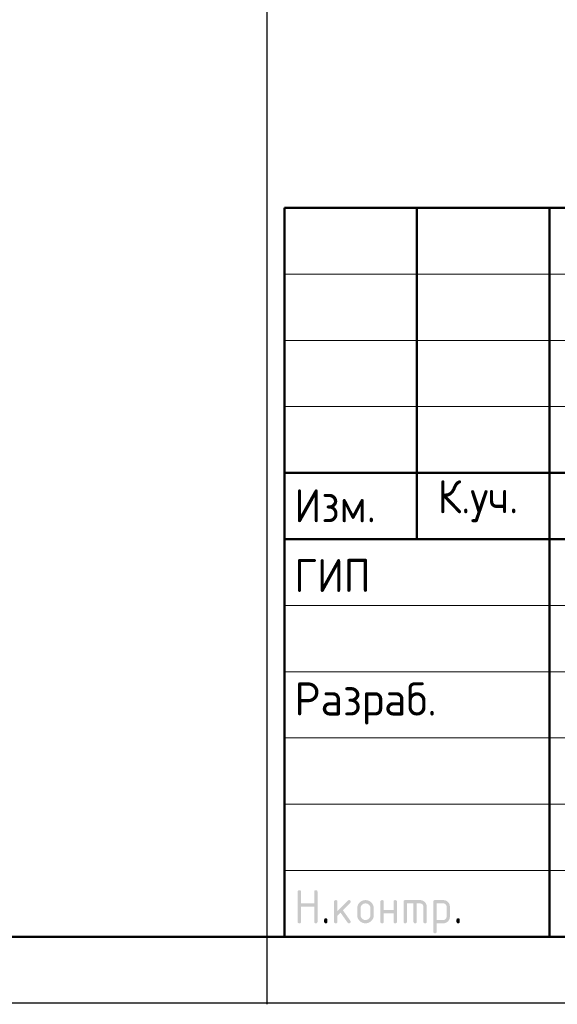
# Model space of a CAD drawing. Header units: millimetres. Extents: x 0 to 21000, y -5 to 14855.
# Tile 2 of 7: x 10500 to 12530, y -5 to 3710. Entities that reach past the tile are written whole.
import ezdxf

# ---------------------------------------------------------------- set-up
doc = ezdxf.new("R2010")
doc.units = ezdxf.units.MM
doc.layers.add('Standard', color=7, linetype='Continuous', lineweight=25)
doc.styles.add('ISOCPEUR', font='txt')

msp = doc.modelspace()

# ---------------------------------------------------------------- hatches: boundary and pattern name
at = {"layer": 'Standard', "linetype": 'Continuous', "lineweight": 25, "transparency": 33554687}
for points in [[(11549.5, 306.9), (11549.5, 419.4), (11549.5, 420.2), (11549.6, 420.9), (11549.7, 421.5), (11549.9, 422.1), (11550.1, 422.7), (11550.4, 423.2), (11550.7, 423.7), (11551.1, 424.1), (11551.5, 424.5), (11552, 424.8), (11552.5, 425.1), (11553.1, 425.3), (11553.6, 425.4), (11554.3, 425.5), (11555, 425.6), (11555.8, 425.6), (11556.6, 425.6), (11557.3, 425.5), (11558, 425.4), (11558.5, 425.3), (11559.1, 425.1), (11559.6, 424.8), (11560.1, 424.5), (11560.5, 424.1), (11560.9, 423.7), (11561.2, 423.2), (11561.5, 422.7), (11561.7, 422.1), (11561.9, 421.5), (11562, 420.9), (11562.1, 420.2), (11562.1, 419.4), (11562.1, 375.7), (11611.9, 375.7), (11611.9, 419.4), (11611.9, 420.2), (11612, 420.9), (11612.1, 421.5), (11612.3, 422.1), (11612.5, 422.7), (11612.8, 423.2), (11613.1, 423.7), (11613.5, 424.1), (11613.9, 424.5), (11614.4, 424.8), (11614.9, 425.1), (11615.4, 425.3), (11616, 425.4), (11616.7, 425.5), (11617.4, 425.6), (11618.2, 425.6), (11619, 425.6), (11619.7, 425.5), (11620.3, 425.4), (11620.9, 425.3), (11621.5, 425.1), (11622, 424.8), (11622.5, 424.5), (11622.9, 424.1), (11623.3, 423.7), (11623.6, 423.2), (11623.9, 422.7), (11624.1, 422.1), (11624.3, 421.5), (11624.3, 420.9), (11624.4, 420.2), (11624.4, 419.4), (11624.4, 306.9), (11624.4, 306.1), (11624.3, 305.4), (11624.3, 304.7), (11624.1, 304.2), (11623.9, 303.6), (11623.6, 303.1), (11623.3, 302.6), (11622.9, 302.2), (11622.5, 301.8), (11622, 301.5), (11621.5, 301.2), (11620.9, 301), (11620.3, 300.8), (11619.7, 300.7), (11619, 300.6), (11618.2, 300.6), (11617.4, 300.6), (11616.7, 300.7), (11616, 300.8), (11615.4, 301), (11614.9, 301.2), (11614.4, 301.5), (11613.9, 301.8), (11613.5, 302.2), (11613.1, 302.6), (11612.8, 303.1), (11612.5, 303.6), (11612.3, 304.2), (11612.1, 304.7), (11612, 305.4), (11611.9, 306.1), (11611.9, 306.9), (11611.9, 363.1), (11562.1, 363.1), (11562.1, 306.9), (11562.1, 306.1), (11562, 305.4), (11561.9, 304.7), (11561.7, 304.2), (11561.5, 303.6), (11561.2, 303.1), (11560.9, 302.6), (11560.5, 302.2), (11560.1, 301.8), (11559.6, 301.5), (11559.1, 301.2), (11558.5, 301), (11558, 300.8), (11557.3, 300.7), (11556.6, 300.6), (11555.8, 300.6), (11555, 300.6), (11554.3, 300.7), (11553.6, 300.8), (11553.1, 301), (11552.5, 301.2), (11552, 301.5), (11551.5, 301.8), (11551.1, 302.2), (11550.7, 302.6), (11550.4, 303.1), (11550.1, 303.6), (11549.9, 304.2), (11549.7, 304.7), (11549.6, 305.4), (11549.5, 306.1)], [(11699.5, 347), (11738.8, 386.3), (11739.2, 386.7), (11739.7, 387.1), (11740.2, 387.4), (11740.8, 387.6), (11741.3, 387.9), (11741.9, 388), (11742.5, 388.1), (11743.2, 388.1), (11744, 388.1), (11744.7, 388), (11745.4, 387.9), (11745.9, 387.7), (11746.5, 387.5), (11747, 387.2), (11747.5, 386.9), (11747.9, 386.5), (11748.3, 386.1), (11748.6, 385.6), (11748.9, 385.1), (11749.1, 384.6), (11749.3, 384), (11749.4, 383.3), (11749.5, 382.6), (11749.5, 381.8), (11749.5, 381.2), (11749.3, 380.6), (11749.2, 380.1), (11749, 379.5), (11748.7, 379), (11748.4, 378.5), (11748, 378), (11747.6, 377.5), (11720.1, 350), (11748.2, 310.5), (11748.8, 309.6), (11749.1, 308.7), (11749.5, 307.8), (11749.5, 306.8), (11749.5, 306), (11749.4, 305.4), (11749.3, 304.7), (11749.1, 304.1), (11748.9, 303.5), (11748.6, 303), (11748.3, 302.6), (11747.9, 302.2), (11747.5, 301.8), (11747, 301.5), (11746.5, 301.2), (11745.9, 301), (11745.4, 300.8), (11744.7, 300.7), (11744, 300.6), (11743.2, 300.6), (11742.4, 300.6), (11741.6, 300.8), (11740.9, 301), (11740.2, 301.3), (11739.6, 301.6), (11739, 302.1), (11738.5, 302.6), (11738, 303.3), (11711.1, 341.1), (11699.5, 329.4), (11699.5, 306.9), (11699.5, 306.1), (11699.4, 305.4), (11699.3, 304.7), (11699.1, 304.2), (11698.9, 303.6), (11698.6, 303.1), (11698.3, 302.6), (11697.9, 302.2), (11697.5, 301.8), (11697, 301.5), (11696.5, 301.2), (11696, 301), (11695.4, 300.8), (11694.7, 300.7), (11694, 300.6), (11693.2, 300.6), (11692.4, 300.6), (11691.7, 300.7), (11691.1, 300.8), (11690.5, 301), (11689.9, 301.2), (11689.4, 301.5), (11688.9, 301.8), (11688.5, 302.2), (11688.1, 302.6), (11687.8, 303.1), (11687.5, 303.6), (11687.3, 304.2), (11687.1, 304.7), (11687, 305.4), (11687, 306.1), (11687, 306.9), (11687, 381.8), (11687, 382.6), (11687, 383.3), (11687.1, 384), (11687.3, 384.6), (11687.5, 385.1), (11687.8, 385.6), (11688.1, 386.1), (11688.5, 386.5), (11688.9, 386.9), (11689.4, 387.2), (11689.9, 387.5), (11690.5, 387.7), (11691.1, 387.9), (11691.7, 388), (11692.4, 388.1), (11693.2, 388.1), (11694, 388.1), (11694.7, 388), (11695.4, 387.9), (11696, 387.7), (11696.5, 387.5), (11697, 387.2), (11697.5, 386.9), (11697.9, 386.5), (11698.3, 386.1), (11698.6, 385.6), (11698.9, 385.1), (11699.1, 384.6), (11699.3, 384), (11699.4, 383.3), (11699.5, 382.6), (11699.5, 381.8)], [(11874.3, 338.1), (11874.3, 306.9), (11874.3, 306.1), (11874.2, 305.4), (11874.1, 304.7), (11873.9, 304.2), (11873.7, 303.6), (11873.5, 303.1), (11873.2, 302.6), (11872.8, 302.2), (11872.4, 301.8), (11871.9, 301.5), (11871.4, 301.2), (11870.8, 301), (11870.2, 300.8), (11869.5, 300.7), (11868.9, 300.6), (11868.1, 300.6), (11867.3, 300.6), (11866.6, 300.7), (11865.9, 300.8), (11865.3, 301), (11864.7, 301.2), (11864.3, 301.5), (11863.8, 301.8), (11863.4, 302.2), (11863, 302.6), (11862.7, 303.1), (11862.4, 303.6), (11862.2, 304.2), (11862, 304.7), (11861.9, 305.4), (11861.8, 306.1), (11861.8, 306.9), (11861.8, 381.8), (11861.8, 382.6), (11861.9, 383.3), (11862, 384), (11862.2, 384.6), (11862.4, 385.1), (11862.7, 385.6), (11863, 386.1), (11863.4, 386.5), (11863.8, 386.9), (11864.3, 387.2), (11864.7, 387.5), (11865.3, 387.7), (11865.9, 387.9), (11866.6, 388), (11867.3, 388.1), (11868.1, 388.1), (11868.9, 388.1), (11869.5, 388), (11870.2, 387.9), (11870.8, 387.7), (11871.4, 387.5), (11871.9, 387.2), (11872.4, 386.9), (11872.8, 386.5), (11873.2, 386.1), (11873.5, 385.6), (11873.7, 385.2), (11873.9, 384.6), (11874.1, 384), (11874.2, 383.3), (11874.3, 382.6), (11874.3, 381.8), (11874.3, 350.6), (11911.7, 350.6), (11911.7, 381.8), (11911.7, 382.6), (11911.8, 383.3), (11911.9, 384), (11912.1, 384.6), (11912.3, 385.2), (11912.6, 385.6), (11912.8, 386.1), (11913.2, 386.5), (11913.6, 386.9), (11914.1, 387.2), (11914.6, 387.5), (11915.2, 387.7), (11915.8, 387.9), (11916.5, 388), (11917.1, 388.1), (11917.9, 388.1), (11918.7, 388.1), (11919.4, 388), (11920.1, 387.9), (11920.7, 387.7), (11921.3, 387.5), (11921.7, 387.2), (11922.2, 386.9), (11922.6, 386.5), (11923, 386.1), (11923.3, 385.6), (11923.6, 385.1), (11923.8, 384.6), (11924, 384), (11924.1, 383.3), (11924.2, 382.6), (11924.2, 381.8), (11924.2, 306.9), (11924.2, 306.1), (11924.1, 305.4), (11924, 304.7), (11923.8, 304.2), (11923.6, 303.6), (11923.3, 303.1), (11923, 302.6), (11922.6, 302.2), (11922.2, 301.8), (11921.7, 301.5), (11921.3, 301.2), (11920.7, 301), (11920.1, 300.8), (11919.4, 300.7), (11918.7, 300.6), (11917.9, 300.6), (11917.1, 300.6), (11916.5, 300.7), (11915.8, 300.8), (11915.2, 301), (11914.6, 301.2), (11914.1, 301.5), (11913.6, 301.8), (11913.2, 302.2), (11912.8, 302.6), (11912.6, 303.1), (11912.3, 303.6), (11912.1, 304.2), (11911.9, 304.7), (11911.8, 305.4), (11911.7, 306.1), (11911.7, 306.9), (11911.7, 338.1)], [(11955.5, 388.1), (12011.7, 388.1), (12013, 388.1), (12014.2, 388), (12015.5, 387.8), (12016.7, 387.6), (12017.9, 387.4), (12019.1, 387.1), (12020.2, 386.7), (12021.3, 386.3), (12022.4, 385.8), (12023.5, 385.2), (12024.5, 384.7), (12025.5, 384), (12026.6, 383.3), (12027.5, 382.5), (12028.5, 381.7), (12029.4, 380.8), (12030.3, 379.9), (12031.1, 378.9), (12031.9, 378), (12032.6, 376.9), (12033.3, 375.9), (12033.8, 374.9), (12034.4, 373.8), (12034.8, 372.7), (12035.3, 371.6), (12035.6, 370.5), (12036, 369.3), (12036.2, 368.1), (12036.4, 366.9), (12036.6, 365.6), (12036.7, 364.4), (12036.7, 363.1), (12036.7, 306.9), (12036.7, 306.1), (12036.6, 305.4), (12036.5, 304.7), (12036.3, 304.2), (12036.1, 303.6), (12035.8, 303.1), (12035.5, 302.6), (12035.1, 302.2), (12034.7, 301.8), (12034.2, 301.5), (12033.7, 301.2), (12033.1, 301), (12032.6, 300.8), (12031.9, 300.7), (12031.2, 300.6), (12030.4, 300.6), (12029.6, 300.6), (12028.9, 300.7), (12028.3, 300.8), (12027.7, 301), (12027.1, 301.2), (12026.6, 301.5), (12026.1, 301.8), (12025.7, 302.2), (12025.3, 302.6), (12025, 303.1), (12024.7, 303.6), (12024.5, 304.2), (12024.3, 304.7), (12024.2, 305.4), (12024.1, 306.1), (12024.1, 306.9), (12024.1, 363.1), (12024.1, 364.4), (12023.9, 365.6), (12023.7, 366.8), (12023.2, 367.9), (12022.8, 369), (12022.1, 370.1), (12021.5, 371.1), (12020.6, 372), (12019.7, 372.9), (12018.7, 373.5), (12017.7, 374.2), (12016.5, 374.7), (12015.4, 375.1), (12014.2, 375.3), (12013, 375.5), (12011.7, 375.5), (11999.2, 375.5), (11999.2, 306.9), (11999.2, 306.1), (11999.1, 305.4), (11999, 304.7), (11998.8, 304.2), (11998.6, 303.6), (11998.3, 303.1), (11998, 302.6), (11997.7, 302.2), (11997.3, 301.8), (11996.8, 301.5), (11996.3, 301.2), (11995.7, 301), (11995.1, 300.8), (11994.4, 300.7), (11993.7, 300.6), (11993, 300.6), (11992.2, 300.6), (11991.5, 300.7), (11990.8, 300.8), (11990.2, 301), (11989.6, 301.2), (11989.1, 301.5), (11988.7, 301.8), (11988.3, 302.2), (11987.9, 302.6), (11987.6, 303.1), (11987.3, 303.6), (11987.1, 304.2), (11986.9, 304.7), (11986.8, 305.4), (11986.7, 306.1), (11986.7, 306.9), (11986.7, 375.5), (11961.8, 375.5), (11961.8, 306.9), (11961.8, 306.1), (11961.7, 305.4), (11961.6, 304.7), (11961.4, 304.2), (11961.2, 303.6), (11960.9, 303.1), (11960.6, 302.6), (11960.2, 302.2), (11959.8, 301.8), (11959.3, 301.5), (11958.8, 301.2), (11958.2, 301), (11957.7, 300.8), (11957, 300.7), (11956.3, 300.6), (11955.5, 300.6), (11954.7, 300.6), (11954, 300.7), (11953.4, 300.8), (11952.8, 301), (11952.2, 301.2), (11951.7, 301.5), (11951.2, 301.8), (11950.8, 302.2), (11950.4, 302.6), (11950.1, 303.1), (11949.8, 303.6), (11949.6, 304.2), (11949.4, 304.7), (11949.3, 305.4), (11949.2, 306.1), (11949.2, 306.9), (11949.2, 381.8), (11949.2, 382.6), (11949.3, 383.3), (11949.4, 384), (11949.6, 384.6), (11949.8, 385.1), (11950.1, 385.6), (11950.4, 386.1), (11950.8, 386.5), (11951.2, 386.9), (11951.7, 387.2), (11952.2, 387.5), (11952.8, 387.7), (11953.3, 387.9), (11954, 388), (11954.7, 388.1)], [(11649.5, 313.2), (11649.5, 313.9), (11649.6, 314.6), (11649.7, 315.3), (11649.9, 315.9), (11650.1, 316.5), (11650.4, 317), (11650.7, 317.5), (11651.1, 317.9), (11651.5, 318.3), (11651.9, 318.5), (11652.4, 318.8), (11653, 319), (11653.6, 319.2), (11654.3, 319.3), (11655, 319.4), (11655.8, 319.4), (11656.5, 319.4), (11657.2, 319.3), (11657.9, 319.2), (11658.5, 319), (11659.1, 318.8), (11659.6, 318.5), (11660.1, 318.3), (11660.4, 317.9), (11660.8, 317.5), (11661.1, 317), (11661.4, 316.5), (11661.6, 315.9), (11661.8, 315.3), (11661.9, 314.6), (11662, 313.9), (11662, 313.2), (11662, 306.9), (11662, 306.1), (11661.9, 305.4), (11661.8, 304.8), (11661.6, 304.2), (11661.4, 303.6), (11661.1, 303.1), (11660.8, 302.6), (11660.4, 302.2), (11660.1, 301.8), (11659.6, 301.5), (11659.1, 301.2), (11658.5, 301), (11657.9, 300.8), (11657.2, 300.7), (11656.5, 300.6), (11655.8, 300.6), (11655, 300.6), (11654.3, 300.7), (11653.6, 300.8), (11653, 301), (11652.4, 301.2), (11651.9, 301.5), (11651.5, 301.8), (11651.1, 302.2), (11650.7, 302.6), (11650.4, 303.1), (11650.1, 303.6), (11649.9, 304.2), (11649.7, 304.8), (11649.6, 305.4), (11649.5, 306.1), (11649.5, 306.9)], [(12149.1, 313.2), (12149.1, 313.9), (12149.2, 314.6), (12149.3, 315.3), (12149.5, 315.9), (12149.7, 316.5), (12150, 317), (12150.3, 317.5), (12150.7, 317.9), (12151.1, 318.3), (12151.6, 318.5), (12152.1, 318.8), (12152.7, 319), (12153.3, 319.2), (12153.9, 319.3), (12154.6, 319.4), (12155.4, 319.4), (12156.2, 319.4), (12156.9, 319.3), (12157.6, 319.2), (12158.2, 319), (12158.7, 318.8), (12159.2, 318.5), (12159.7, 318.3), (12160.1, 317.9), (12160.5, 317.5), (12160.8, 317), (12161.1, 316.5), (12161.3, 315.9), (12161.5, 315.3), (12161.6, 314.6), (12161.7, 313.9), (12161.7, 313.2), (12161.7, 306.9), (12161.7, 306.1), (12161.6, 305.4), (12161.5, 304.8), (12161.3, 304.2), (12161.1, 303.6), (12160.8, 303.1), (12160.5, 302.6), (12160.1, 302.2), (12159.7, 301.8), (12159.2, 301.5), (12158.7, 301.2), (12158.2, 301), (12157.6, 300.8), (12156.9, 300.7), (12156.2, 300.6), (12155.4, 300.6), (12154.6, 300.6), (12153.9, 300.7), (12153.3, 300.8), (12152.7, 301), (12152.1, 301.2), (12151.6, 301.5), (12151.1, 301.8), (12150.7, 302.2), (12150.3, 302.6), (12150, 303.1), (12149.7, 303.6), (12149.5, 304.2), (12149.3, 304.8), (12149.2, 305.4), (12149.1, 306.1), (12149.1, 306.9)]]:
    msp.add_hatch(color=7, dxfattribs=at).paths.add_polyline_path(points, flags=16)
h = msp.add_hatch(color=7, dxfattribs=at)
h.paths.add_polyline_path([(11774.4, 331.9), (11774.4, 356.8), (11774.4, 358.5), (11774.5, 360), (11774.7, 361.6), (11775, 363.1), (11775.2, 364.6), (11775.7, 366), (11776.1, 367.5), (11776.7, 368.9), (11777.2, 370.2), (11777.9, 371.6), (11778.7, 372.9), (11779.5, 374.1), (11780.4, 375.4), (11781.4, 376.6), (11782.4, 377.8), (11783.5, 378.9), (11784.6, 380.1), (11785.8, 381.1), (11787, 382.1), (11788.3, 382.9), (11789.6, 383.8), (11790.9, 384.5), (11792.2, 385.2), (11793.6, 385.8), (11795, 386.4), (11796.4, 386.8), (11797.8, 387.2), (11799.3, 387.5), (11800.8, 387.8), (11802.4, 387.9), (11804, 388.1), (11805.6, 388.1), (11807.2, 388.1), (11808.8, 387.9), (11810.4, 387.8), (11811.9, 387.5), (11813.4, 387.2), (11814.8, 386.8), (11816.3, 386.4), (11817.7, 385.8), (11819.1, 385.3), (11820.4, 384.5), (11821.7, 383.8), (11823, 383), (11824.2, 382.1), (11825.4, 381.2), (11826.6, 380.2), (11827.7, 379), (11828.9, 377.9), (11829.9, 376.7), (11830.8, 375.5), (11831.7, 374.3), (11832.5, 373), (11833.2, 371.7), (11833.9, 370.4), (11834.5, 369), (11835.1, 367.6), (11835.5, 366.1), (11835.9, 364.7), (11836.2, 363.2), (11836.5, 361.7), (11836.6, 360.1), (11836.8, 358.5), (11836.8, 356.8), (11836.8, 331.9), (11836.8, 330.2), (11836.6, 328.7), (11836.5, 327.1), (11836.2, 325.6), (11835.9, 324.1), (11835.5, 322.7), (11835.1, 321.2), (11834.5, 319.9), (11833.9, 318.5), (11833.2, 317.2), (11832.5, 315.8), (11831.6, 314.6), (11830.8, 313.3), (11829.8, 312.1), (11828.8, 310.9), (11827.6, 309.8), (11826.5, 308.6), (11825.3, 307.6), (11824.1, 306.6), (11822.8, 305.8), (11821.6, 304.9), (11820.3, 304.2), (11818.9, 303.5), (11817.6, 302.9), (11816.2, 302.4), (11814.7, 301.9), (11813.3, 301.5), (11811.8, 301.2), (11810.3, 300.9), (11808.7, 300.8), (11807.2, 300.6), (11805.6, 300.6), (11804, 300.6), (11802.4, 300.8), (11800.8, 300.9), (11799.3, 301.2), (11797.8, 301.5), (11796.4, 301.9), (11795, 302.4), (11793.6, 302.9), (11792.2, 303.5), (11790.9, 304.2), (11789.6, 304.9), (11788.3, 305.8), (11787, 306.6), (11785.8, 307.6), (11784.6, 308.6), (11783.5, 309.8), (11782.4, 310.9), (11781.4, 312.1), (11780.4, 313.3), (11779.5, 314.6), (11778.7, 315.8), (11777.9, 317.2), (11777.2, 318.5), (11776.7, 319.9), (11776.1, 321.2), (11775.7, 322.7), (11775.2, 324.1), (11775, 325.6), (11774.7, 327.1), (11774.5, 328.7), (11774.4, 330.2)], flags=16)
h.paths.add_polyline_path([(11824.2, 331.9), (11824.2, 356.9), (11824.2, 358.8), (11823.9, 360.6), (11823.6, 362.4), (11822.9, 364.1), (11822.2, 365.8), (11821.2, 367.3), (11820.1, 368.8), (11818.8, 370.2), (11817.4, 371.5), (11815.9, 372.6), (11814.4, 373.6), (11812.7, 374.3), (11811.1, 375), (11809.3, 375.3), (11807.5, 375.6), (11805.6, 375.6), (11803.6, 375.6), (11801.8, 375.3), (11800.1, 375), (11798.4, 374.3), (11796.8, 373.6), (11795.2, 372.6), (11793.7, 371.5), (11792.4, 370.2), (11791, 368.8), (11790, 367.3), (11789, 365.8), (11788.3, 364.1), (11787.6, 362.4), (11787.2, 360.6), (11786.9, 358.8), (11786.9, 356.9), (11786.9, 331.9), (11786.9, 329.9), (11787.2, 328.1), (11787.6, 326.3), (11788.3, 324.7), (11788.9, 323), (11790, 321.5), (11791, 320), (11792.3, 318.6), (11793.7, 317.2), (11795.2, 316.2), (11796.7, 315.2), (11798.3, 314.5), (11800, 313.8), (11801.8, 313.5), (11803.6, 313.2), (11805.6, 313.2), (11807.5, 313.2), (11809.3, 313.5), (11811.1, 313.9), (11812.7, 314.5), (11814.4, 315.2), (11815.9, 316.3), (11817.4, 317.3), (11818.8, 318.7), (11820.1, 320), (11821.2, 321.5), (11822.2, 323.1), (11822.9, 324.7), (11823.6, 326.4), (11823.9, 328.2), (11824.2, 330)])
h = msp.add_hatch(color=7, dxfattribs=at)
h.paths.add_polyline_path([(12061.7, 381.8), (12061.7, 382.6), (12061.8, 383.3), (12061.9, 384), (12062.1, 384.6), (12062.3, 385.1), (12062.6, 385.6), (12062.9, 386.1), (12063.3, 386.5), (12063.7, 386.9), (12064.2, 387.2), (12064.6, 387.5), (12065.2, 387.7), (12065.8, 387.9), (12066.5, 388), (12067.2, 388.1), (12068, 388.1), (12099.1, 388.1), (12100.5, 388.1), (12101.7, 388), (12103, 387.8), (12104.2, 387.6), (12105.4, 387.4), (12106.6, 387.1), (12107.7, 386.7), (12108.8, 386.3), (12109.9, 385.8), (12111, 385.2), (12112, 384.7), (12113, 384), (12114.1, 383.3), (12115, 382.5), (12116, 381.7), (12116.9, 380.8), (12117.8, 379.9), (12118.6, 379), (12119.4, 378), (12120, 377), (12120.7, 376), (12121.3, 374.9), (12121.8, 373.9), (12122.3, 372.8), (12122.7, 371.7), (12123.1, 370.5), (12123.4, 369.4), (12123.6, 368.1), (12123.9, 366.9), (12124, 365.7), (12124.1, 364.4), (12124.1, 363.1), (12124.1, 325.6), (12124.1, 324.3), (12124, 323.1), (12123.9, 321.8), (12123.6, 320.6), (12123.4, 319.4), (12123.1, 318.3), (12122.7, 317.1), (12122.3, 316), (12121.8, 314.9), (12121.3, 313.8), (12120.7, 312.8), (12120, 311.8), (12119.4, 310.8), (12118.6, 309.8), (12117.8, 308.8), (12116.9, 307.9), (12116, 307), (12115, 306.2), (12114.1, 305.4), (12113.1, 304.7), (12112.1, 304.1), (12111, 303.5), (12109.9, 302.9), (12108.8, 302.5), (12107.7, 302), (12106.6, 301.7), (12105.4, 301.3), (12104.2, 301.1), (12103, 300.9), (12101.7, 300.8), (12100.5, 300.6), (12099.2, 300.6), (12074.2, 300.6), (12074.2, 269.4), (12074.2, 268.7), (12074.1, 268), (12074, 267.3), (12073.8, 266.7), (12073.7, 266.1), (12073.4, 265.6), (12073.1, 265.1), (12072.7, 264.7), (12072.3, 264.4), (12071.8, 264.1), (12071.3, 263.8), (12070.7, 263.6), (12070.1, 263.4), (12069.4, 263.3), (12068.8, 263.2), (12068, 263.2), (12067.2, 263.2), (12066.5, 263.3), (12065.8, 263.4), (12065.2, 263.6), (12064.7, 263.8), (12064.2, 264.1), (12063.7, 264.4), (12063.3, 264.8), (12062.9, 265.1), (12062.6, 265.6), (12062.3, 266.1), (12062.1, 266.7), (12061.9, 267.3), (12061.8, 268), (12061.7, 268.7), (12061.7, 269.4)], flags=16)
h.paths.add_polyline_path([(12074.2, 375.5), (12074.2, 313.2), (12099.1, 313.2), (12100.4, 313.2), (12101.6, 313.4), (12102.8, 313.6), (12103.9, 314.1), (12105, 314.5), (12106, 315.2), (12107, 315.9), (12107.9, 316.8), (12108.9, 317.7), (12109.5, 318.7), (12110.2, 319.7), (12110.7, 320.8), (12111.1, 321.9), (12111.4, 323.1), (12111.6, 324.3), (12111.6, 325.6), (12111.6, 363.1), (12111.6, 364.4), (12111.4, 365.6), (12111.1, 366.8), (12110.7, 367.9), (12110.2, 369.1), (12109.6, 370.1), (12108.9, 371.1), (12108, 372), (12107.1, 372.9), (12106.1, 373.5), (12105.1, 374.2), (12104, 374.7), (12102.9, 375.1), (12101.7, 375.3), (12100.5, 375.5), (12099.1, 375.5)])

# ---------------------------------------------------------------- linework, layer by layer
at = {"layer": 'Standard', "color": 7, "linetype": 'Continuous', "lineweight": 25, "transparency": 33554687}
for p, q in [((11434.1, -5), (11434.1, 14855)), ((11500, 250), (20750, 250)), ((11500, 250), (20750, 250)), ((11500, 250), (20750, 250))]:
    msp.add_line(p, q, dxfattribs=at)
at = {"layer": 'Standard', "color": 7, "linetype": 'Continuous', "lineweight": 50, "transparency": 33554687}
for p, q in [((11500, 250), (11500, 3000)), ((11500, 3000), (20750, 3000)), ((12000, 1750), (12000, 3000)), ((12500, 250), (12500, 3000)), ((11500, 2000), (14750, 2000)), ((11500, 2000), (14750, 2000)), ((11500, 1750), (14750, 1750)), ((11500, 1750), (14750, 1750))]:
    msp.add_line(p, q, dxfattribs=at)
at = {"layer": 'Standard', "color": 7, "linetype": 'Continuous', "lineweight": 13, "transparency": 33554687}
for p, q in [((11500, 2750), (14750, 2750)), ((11500, 2500), (14750, 2500)), ((11500, 2250), (14750, 2250)), ((11500, 1500), (14750, 1500)), ((11500, 1250), (14750, 1250)), ((11500, 1250), (14750, 1250)), ((11500, 1000), (14750, 1000)), ((11500, 1000), (14750, 1000)), ((11500, 750), (14750, 750)), ((11500, 500), (14750, 500))]:
    msp.add_line(p, q, dxfattribs=at)
at = {"layer": 'Standard', "color": 7, "linetype": 'Continuous', "lineweight": 25, "transparency": 33554687}
msp.add_lwpolyline([(0, 0), (21000, 0), (21000, 14850), (0, 14850), (0, 0)], close=True, dxfattribs=at)
msp.add_lwpolyline([(0, 0), (21000, 0), (21000, 14850), (0, 14850), (0, 0)], close=True, dxfattribs=at)
msp.add_lwpolyline([(0, 0), (21000, 0), (21000, 14850), (0, 14850), (0, 0)], close=True, dxfattribs=at)
at = {"layer": 'Standard', "color": 7, "linetype": 'Continuous', "lineweight": 50, "transparency": 33554687}
msp.add_lwpolyline([(1000, 14600), (20750, 14600), (20750, 250), (1000, 250), (1000, 14600)], close=True, dxfattribs=at)
at = {"layer": 'Standard', "color": 7, "linetype": 'Continuous', "lineweight": 25, "transparency": 33554687}
msp.add_lwpolyline([(20750, 3000), (11500, 3000), (11500, 250), (20750, 250), (20750, 3000)], dxfattribs=at)

# ---------------------------------------------------------------- texts
at = {"layer": 'Standard', "color": 7, "linetype": 'Continuous', "lineweight": 25, "transparency": 33554687, "char_height": 125, "attachment_point": 7, "style": 'ISOCPEUR'}
for s, insert, width in [('\\W0.93;Изм.', (11537, 1813.8), 376.448), ('\\W0.93;К.уч.', (12078, 1813.8), 408.006), ('\\W0.92;ГИП', (11537, 1550.6), 344.81), ('\\W0.96;Разраб.', (11537, 1050.6), 653.281)]:
    msp.add_mtext(s, dxfattribs=dict(at, insert=insert, width=width))

doc.saveas('drawing.dxf')
